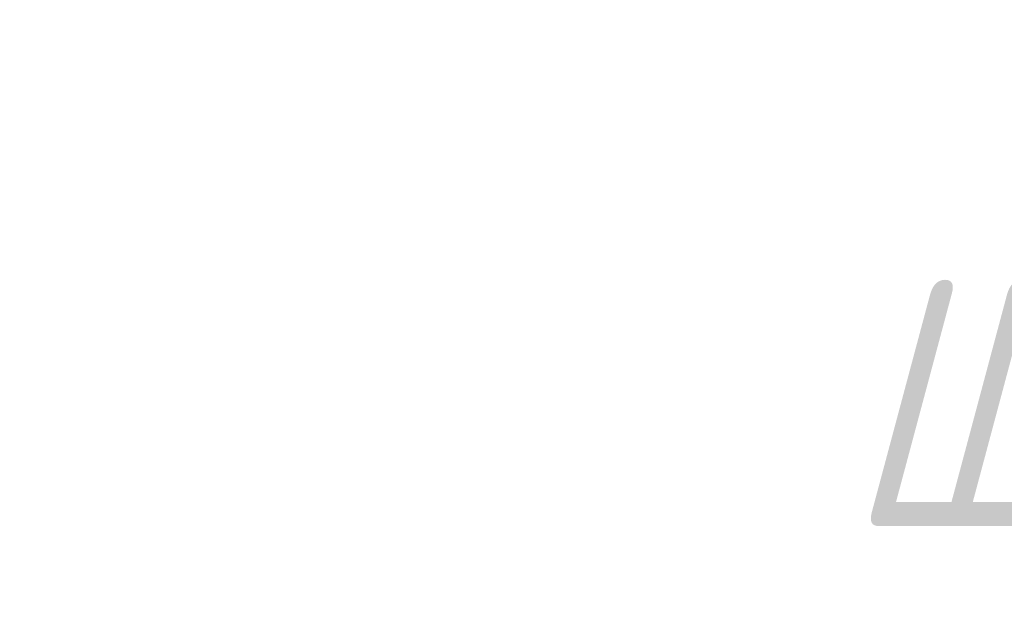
# Model space of a CAD drawing. Header units: millimetres. Extents: x 0 to 420, y 0 to 594.
# Tile 33 of 34: x 123 to 152, y 521 to 537. Entities that reach past the tile are written whole.
import ezdxf

# ---------------------------------------------------------------- set-up
doc = ezdxf.new("R2010")
doc.units = ezdxf.units.MM
doc.linetypes.add('K5LT_THIN', pattern=[0])
doc.layers.add('Системный слой', color=7, linetype='Continuous')
doc.styles.add('KDIMTEXTSTYLE', font='GOST_AU.SHX', dxfattribs={"width": 0.96, "oblique": 15, "height": 5})
doc.dimstyles.new('KDIMSTYLE (1.00)', dxfattribs={"dimtxt": 5, "dimasz": 1, "dimexe": 2, "dimexo": 0, "dimgap": 1, "dimtad": 1, "dimtxsty": 'KDIMTEXTSTYLE', "dimsah": 1, "dimcen": 0, "dimdle": 1, "dimadec": 0, "dimazin": 0, "dimtfac": 0.667, "dimtmove": 0, "dimatfit": 3, "dimfxl": 1, "dimtvp": 1, "dimtolj": 1, "dimtzin": 0, "dimarcsym": 0})

# ---------------------------------------------------------------- blocks, each defined once
blk = doc.blocks.new('KDIMARROW_01')
at = {"layer": 'Системный слой'}
blk.add_hatch(color=0, dxfattribs=at).paths.add_polyline_path([(-5, -0.658), (0, 0), (-5, 0.658), (-4.5, 0)])
at = {"layer": 'Системный слой', "color": 0, "linetype": 'K5LT_THIN', "lineweight": 18}
for p, q in [((-4.5, 0), (-5, 0.658)), ((-5, 0.658), (0, 0)), ((0, 0), (-5, -0.658)), ((-5, -0.658), (-4.5, 0)), ((0, 0), (-1, 0))]:
    blk.add_line(p, q, dxfattribs=at)

msp = doc.modelspace()

# ---------------------------------------------------------------- dimensions: what is measured, and where the dimension line sits
at = {"layer": 'Системный слой', "color": 7}
msp.add_linear_dim(base=(95.112, 526.48), p1=(205.112, 467.015), p2=(95.112, 474.572), location=(150.112, 526.48), text='\\H5.0;\\W0.965;\\Q15;\\H5.0;\\W0.965;\\Q15;\\Q15;\\H7.00;Ш\\Q15;\\H5.00;', dimstyle='KDIMSTYLE (1.00)', override={"dimexo": 0, "dimblk1": 'KDIMARROW_01', "dimblk2": 'KDIMARROW_01', "dimse1": 0, "dimse2": 0, "dimclrt": 7, "dimtolj": 1}, dxfattribs=at).render()

doc.saveas('drawing.dxf')
